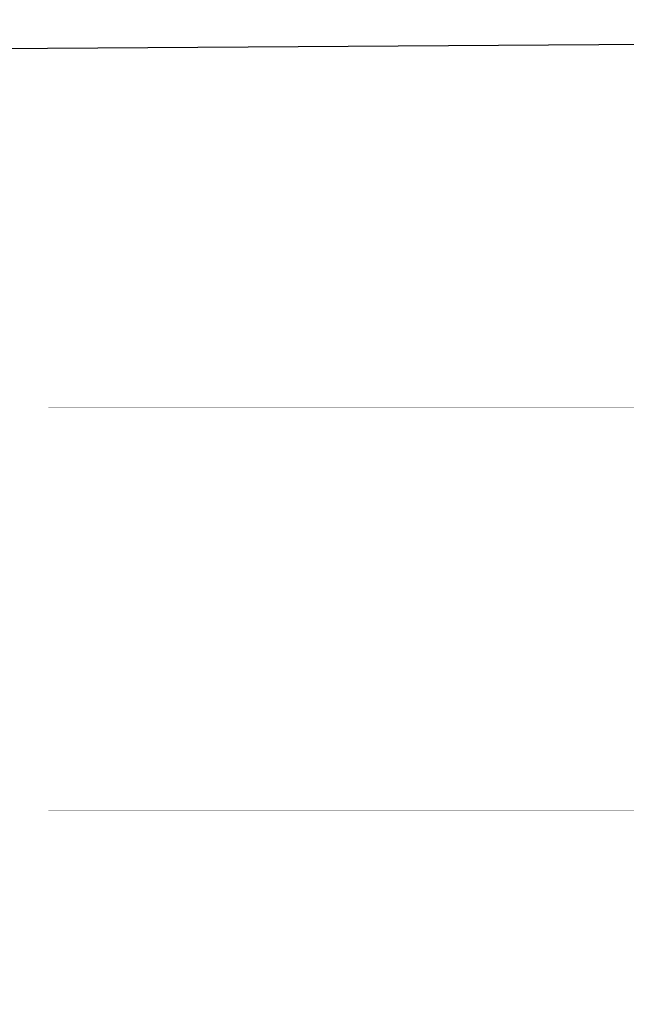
# Model space of a CAD drawing. Header units: feet. Extents: x 850675 to 1077306, y 463961 to 606658.
# Tile 53 of 77: x 897940 to 922351, y 561523 to 601161. Entities that reach past the tile are written whole.
import ezdxf

# ---------------------------------------------------------------- set-up
doc = ezdxf.new("R2010")
doc.units = ezdxf.units.FT
doc.header["$MEASUREMENT"] = 0
doc.linetypes.add('DASHED', pattern=[0.75, 0.5, -0.25])
doc.layers.add('MATCHLINE', color=7, linetype='DASHED')
doc.layers.add('MrSID', color=251, linetype='Continuous', transparency=0.2)
picture_1 = doc.add_image_def('image11.jpg', size_in_pixel=(1570, 944))

msp = doc.modelspace()

# ---------------------------------------------------------------- linework, layer by layer
at = {"layer": 'MATCHLINE', "color": 1, "const_width": 1, "flags": 128}
for points in [[(963828.314, 593674.117), (899094.3378, 593674.117)], [(963828.314, 589618.3068), (899094.3378, 589618.3068)], [(963828.314, 585562.4967), (899094.3378, 585562.4967)], [(963828.314, 581506.6865), (899094.3378, 581506.6865)], [(963828.314, 577450.8764), (899094.3378, 577450.8764)], [(963828.314, 573395.0662), (899094.3378, 573395.0662)], [(963828.314, 569339.2561), (899094.3378, 569339.2561)], [(963828.314, 565283.4459), (899094.3378, 565283.4459)]]:
    msp.add_lwpolyline(points, dxfattribs=at)

# ---------------------------------------------------------------- pictures from other files: only their frames are drawn
at = {"layer": 'MrSID'}
image = msp.add_image(picture_1, insert=(851552.7296, 463961.3689), size_in_units=(225757.9943, 135742.3864), rotation=0.370518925, dxfattribs=at)
image.dxf.flags = 7

doc.saveas('drawing.dxf')
